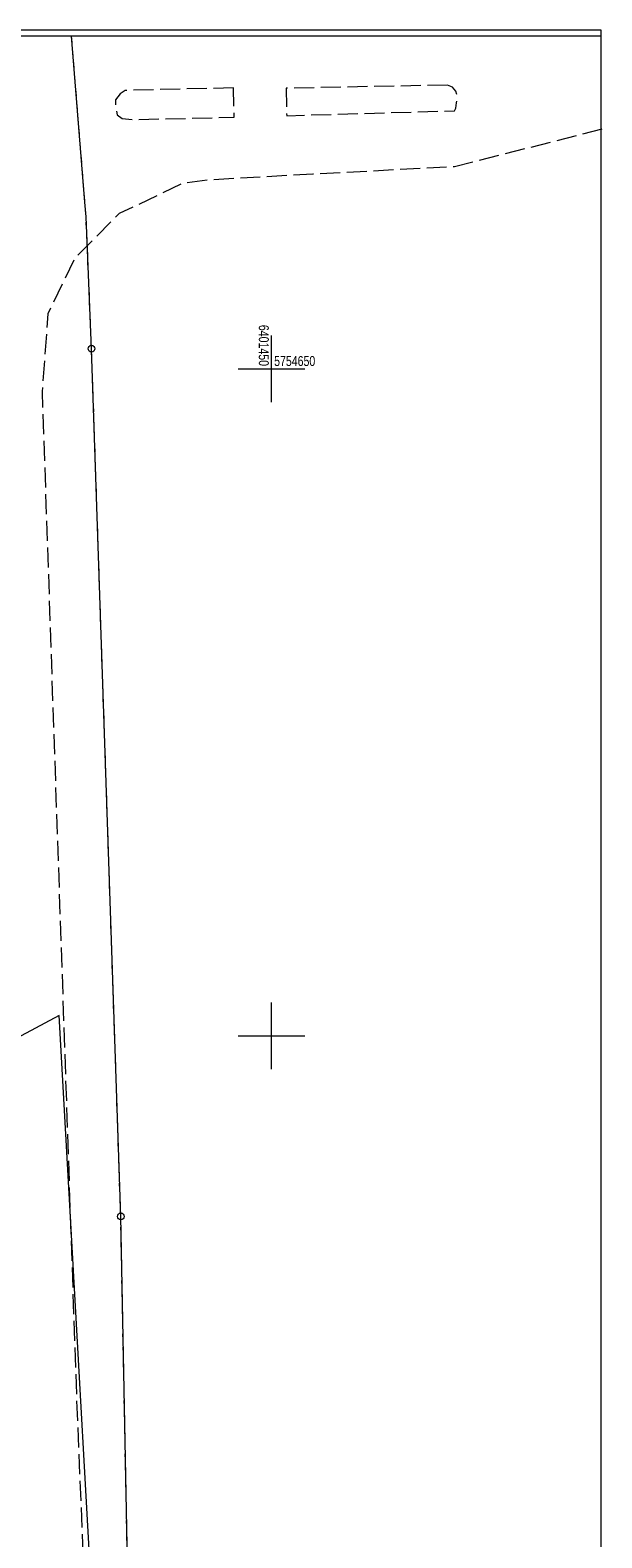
# Model space of a CAD drawing. Header units: metres. Extents: x 6401183 to 6401475, y 5754260 to 5754675.
# Tile 14 of 14: x 6401432 to 6401475, y 5754562 to 5754675. Entities that reach past the tile are written whole.
import ezdxf
from ezdxf.enums import TextEntityAlignment as Align

# ---------------------------------------------------------------- set-up
doc = ezdxf.new("R2010")
doc.units = ezdxf.units.M
for name, pattern in [('0.5_0.5', [1, 0.5, -0.5]), ('1.5_0.5', [2, 1.5, -0.5]), ('219-500', [0])]:
    doc.linetypes.add(name, pattern=pattern)
doc.layers.get('0').update_dxf_attribs({"color": 2, "lineweight": 5})
doc.styles.get("Standard").update_dxf_attribs({"font": 'Working1250', "width": 0.75})

# ---------------------------------------------------------------- blocks, each defined once
blk = doc.blocks.new('202')
at = {"color": 0, "linetype": 'Continuous', "lineweight": 0}
blk.add_circle((0, 0), 0.25, dxfattribs=at)
blk = doc.blocks.new('203')
at = {"linetype": 'Continuous', "lineweight": 0}
h = blk.add_hatch(color=0, dxfattribs=at)
edge = h.paths.add_edge_path()
edge.add_arc((0, 0), 0.045, 0, 360)

msp = doc.modelspace()

# ---------------------------------------------------------------- linework, layer by layer
at = {"layer": '218-kontur użytku gruntowego', "color": 3, "linetype": '0.5_0.5', "lineweight": 18, "flags": 128}
for points in [[(6401436, 5754662.48), (6401435.005, 5754674.92)], [(6401436.09, 5754661.38), (6401436, 5754662.48)], [(6401436.5, 5754651.5), (6401436.09, 5754661.38)], [(6401438.31, 5754597.79), (6401436.5, 5754651.5)], [(6401438.69, 5754586.48), (6401438.31, 5754597.79)], [(6401439.39, 5754550.19), (6401438.69, 5754586.48)]]:
    msp.add_lwpolyline(points, dxfattribs=at)
at = {"layer": '219-działka ewidencyjna', "color": 7, "linetype": '219-500', "lineweight": 18, "flags": 128}
for points in [[(6401436, 5754662.48), (6401435.005, 5754674.92)], [(6401436.09, 5754661.38), (6401436, 5754662.48)], [(6401436.5, 5754651.5), (6401436.09, 5754661.38)], [(6401438.69, 5754586.48), (6401436.5, 5754651.5)], [(6401440.09, 5754513.87), (6401438.69, 5754586.48)]]:
    msp.add_lwpolyline(points, dxfattribs=at)
at = {"layer": 'jezdnia (powierzchnia)', "color": 7, "linetype": '1.5_0.5', "lineweight": 18, "flags": 128}
msp.add_lwpolyline([(6401474.79, 5754667.945), (6401463.73, 5754665.13), (6401453.1, 5754664.58), (6401445.35, 5754664.14), (6401443.29, 5754663.87), (6401438.58, 5754661.62), (6401435.21, 5754658.25), (6401433.22, 5754654.11), (6401432.79, 5754648.28), (6401435.36, 5754573.16), (6401436.73, 5754539.86), (6401437.61, 5754524.79), (6401440.01, 5754516.49), (6401441.8, 5754509.8), (6401442.02, 5754490.92), (6401441.97, 5754490.19), (6401441.8, 5754487.55), (6401441.28, 5754484.41), (6401440.6, 5754476.91), (6401440.01, 5754471.62), (6401439.24, 5754463.51), (6401439.63, 5754454.78), (6401427.73, 5754453.76), (6401426.58, 5754471.66), (6401425.48, 5754486.71), (6401425.21, 5754490.22), (6401424.8, 5754493.23), (6401423.98, 5754495.59), (6401422.55, 5754497.77), (6401420.95, 5754499.53), (6401418.8, 5754501.29), (6401419.12, 5754513.26), (6401419.93, 5754512.87), (6401420.39, 5754512.73), (6401421, 5754512.71), (6401421.9, 5754512.93), (6401423.11, 5754513.73), (6401423.58, 5754514.63), (6401423.72, 5754515.63), (6401422.01, 5754556.98), (6401421.47, 5754558.41), (6401420.43, 5754559.43), (6401419.01, 5754559.68), (6401418.08, 5754559.36), (6401417.26, 5754558.7), (6401416.83, 5754557.76), (6401416.3, 5754574.66), (6401417.57, 5754577.14), (6401417.84, 5754577.67), (6401418.96, 5754580.47), (6401419.81, 5754583.15), (6401420.28, 5754585.3), (6401420.53, 5754587.74), (6401420.58, 5754588.74), (6401419.63, 5754616.13), (6401418.63, 5754634.01), (6401418.34, 5754647.74), (6401417.91, 5754652.56), (6401418.01, 5754655.94), (6401417.24, 5754659.19), (6401415.85, 5754662.76), (6401414.09, 5754665.44), (6401412.55, 5754667.25), (6401410.31, 5754668.76), (6401405.08, 5754671.65), (6401403.1, 5754672.12), (6401395.22, 5754673.99), (6401394.2, 5754674.23), (6401393, 5754674.27), (6401391.98, 5754674.06), (6401391.02, 5754673.56), (6401390.24, 5754672.76), (6401389.75, 5754672.06), (6401389.36, 5754671.05), (6401388.71, 5754668.74), (6401387.76, 5754664.81), (6401387.04, 5754661.96), (6401386.21, 5754658.93), (6401383.84, 5754653.56), (6401380.22, 5754648.42), (6401345.36, 5754626.86), (6401344.1, 5754625.87), (6401342.51, 5754623.07), (6401341.41, 5754617.59), (6401342.45, 5754612.32), (6401342.45, 5754612.24), (6401344.53, 5754610.22), (6401340.34, 5754604.04), (6401338.84, 5754605.04), (6401333.83, 5754608.39), (6401324.48, 5754614.45), (6401331.1, 5754628.07), (6401334.69, 5754628.32), (6401336.39, 5754628.48), (6401337.14, 5754628.73), (6401346.88, 5754634.77), (6401352.2, 5754638.17), (6401355.07, 5754639.97), (6401371.03, 5754649.96), (6401375.65, 5754652.85), (6401376.05, 5754653.96), (6401374.54, 5754655.51), (6401351.51, 5754660.51), (6401349.85, 5754661.02), (6401348.8, 5754661.79), (6401347.64, 5754662.88), (6401347.07, 5754663.71), (6401346.6, 5754664.51), (6401346.36, 5754665.34), (6401346.24, 5754666.41), (6401346.42, 5754667.55), (6401348.014, 5754674.92)], dxfattribs=at)
for points in [[(6401447.14, 5754671.04), (6401439.48, 5754670.87), (6401439.03, 5754670.85), (6401438.64, 5754670.59), (6401438.3, 5754670.14), (6401438.3, 5754669.61), (6401438.41, 5754669.03), (6401438.79, 5754668.74), (6401439.56, 5754668.67), (6401447.2, 5754668.84)], [(6401463.21, 5754671.25), (6401451.11, 5754671.02), (6401451.14, 5754668.96), (6401463.73, 5754669.33), (6401463.82, 5754669.52), (6401463.89, 5754669.93), (6401463.94, 5754670.38), (6401463.84, 5754670.81), (6401463.59, 5754671.09)]]:
    msp.add_lwpolyline(points, close=True, dxfattribs=at)
at = {"layer": 'przewód kanalizacyjny (linia)', "color": 34, "linetype": 'CONTINUOUS', "lineweight": 18, "flags": 128}
msp.add_lwpolyline([(6401441.18, 5754452.75), (6401441.52, 5754460.94), (6401441.69, 5754476.55), (6401440.48, 5754516.7), (6401437.6, 5754538.84), (6401434.07, 5754601.53), (6401419.08, 5754593.55), (6401418.56, 5754609.75), (6401417.53, 5754643.45), (6401415.026, 5754674.92)], dxfattribs=at)
at = {"layer": 'Ramki i opis wydruku', "color": 7, "linetype": 'CONTINUOUS', "lineweight": 13, "flags": 128}
for points in [[(6401182.84, 5754259.97), (6401474.74, 5754259.97), (6401474.74, 5754675.37), (6401182.84, 5754675.37)], [(6401182.84, 5754259.92), (6401474.74, 5754259.92), (6401474.74, 5754674.92), (6401182.84, 5754674.92)]]:
    msp.add_lwpolyline(points, close=True, dxfattribs=at)
at = {"layer": 'Wstawianie ramki sekcyjnej z opisem', "color": 7, "linetype": 'CONTINUOUS', "lineweight": 13, "flags": 128}
for points in [[(6401450, 5754647.5), (6401450, 5754652.5)], [(6401447.5, 5754650), (6401452.5, 5754650)], [(6401450, 5754597.5), (6401450, 5754602.5)], [(6401447.5, 5754600), (6401452.5, 5754600)]]:
    msp.add_lwpolyline(points, dxfattribs=at)

# ---------------------------------------------------------------- block references
at = {"layer": '202-punkt graniczny', "color": 7, "linetype": 'CONTINUOUS', "lineweight": 18}
for p in [(6401436.5, 5754651.5), (6401438.69, 5754586.48)]:
    msp.add_blockref('202', p, dxfattribs=at)
at = {"layer": '203-punkt graniczny', "color": 7, "linetype": 'CONTINUOUS', "lineweight": 18}
for p in [(6401436, 5754662.48), (6401436.09, 5754661.38)]:
    msp.add_blockref('203', p, dxfattribs=at)

# ---------------------------------------------------------------- texts
at = {"layer": 'Wstawianie ramki sekcyjnej z opisem', "color": 7, "linetype": 'CONTINUOUS', "lineweight": 13, "width": 0.79}
msp.add_text('6401450', height=0.75, rotation=270, dxfattribs=at).set_placement((6401449.05, 5754650.2), align=Align.RIGHT)
msp.add_text('5754650', height=0.75, rotation=0.001, dxfattribs=at).set_placement((6401450.2, 5754650.2))

doc.saveas('drawing.dxf')
